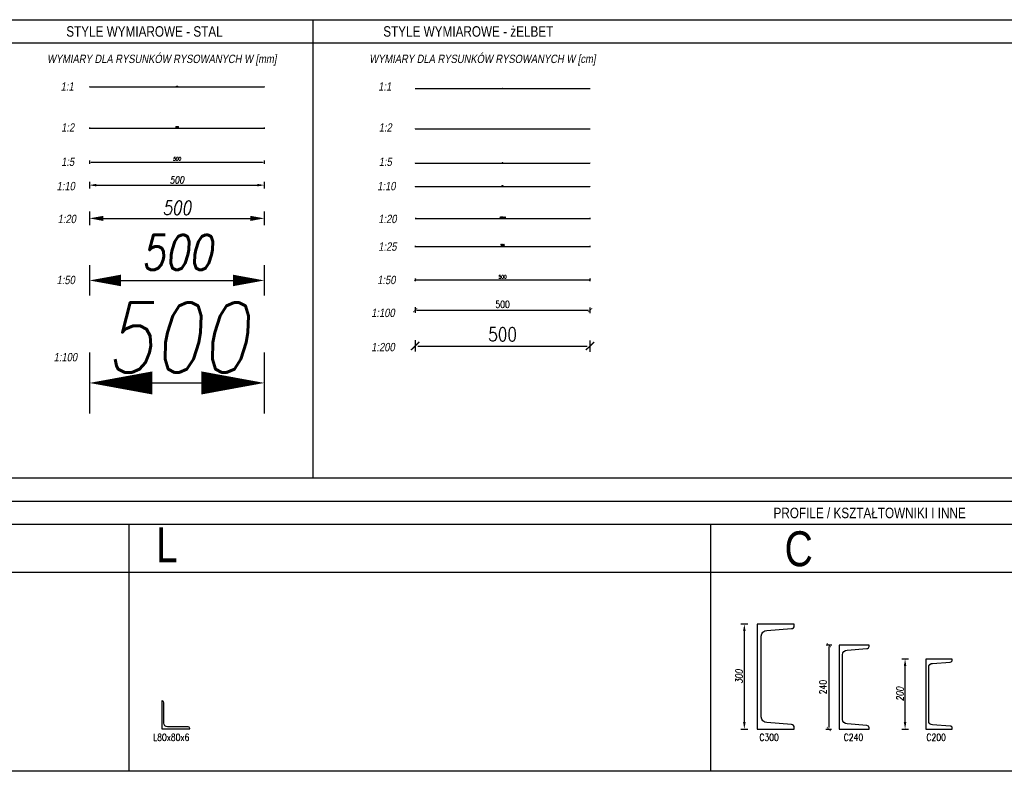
# Model space of a CAD drawing. Header units: millimetres. Extents: x -13852 to 21557, y -10038 to 8820.
# Tile 7 of 42: x -9943 to -7129, y 6670 to 8820. Entities that reach past the tile are written whole.
import ezdxf

# ---------------------------------------------------------------- set-up
doc = ezdxf.new("R2010")
doc.units = ezdxf.units.MM
for name, color, linetype in [('3', 4, 'Continuous'), ('5', 251, 'Continuous'), ('DIM', 243, 'Continuous')]:
    doc.layers.add(name, color=color, linetype=linetype)
doc.styles.add('ARIAL', font='arial.ttf')
doc.styles.add('MSD-001', font='romans.shx', dxfattribs={"width": 0.79, "oblique": 10, "height": 2})
doc.styles.add('MSD-002', font='romans.shx', dxfattribs={"width": 0.79, "oblique": 10, "height": 4})
doc.styles.add('MSD-005', font='romans.shx', dxfattribs={"width": 0.79, "oblique": 10, "height": 10})
doc.styles.add('MSD-010', font='romans.shx', dxfattribs={"width": 0.79, "oblique": 10, "height": 20})
doc.styles.add('MSD-020', font='romans.shx', dxfattribs={"width": 0.79, "oblique": 10, "height": 40})
doc.styles.add('MSD-050', font='romans.shx', dxfattribs={"width": 0.79, "oblique": 10, "height": 100})
doc.styles.add('MSD-100', font='romans.shx', dxfattribs={"width": 0.79, "oblique": 10, "height": 200})
doc.styles.add('MSE-001', font='romans.shx', dxfattribs={"width": 0.8, "height": 0.2})
doc.styles.add('MSE-002', font='romans.shx', dxfattribs={"width": 0.8, "height": 0.4})
doc.styles.add('MSE-005', font='romans.shx', dxfattribs={"width": 0.8, "height": 1})
doc.styles.add('MSE-010', font='romans.shx', dxfattribs={"width": 0.8, "height": 2})
doc.styles.add('MSE-020', font='romans.shx', dxfattribs={"width": 0.8, "height": 4})
doc.styles.add('MSE-025', font='romans.shx', dxfattribs={"width": 0.8, "height": 5})
doc.styles.add('MSE-050', font='romans.shx', dxfattribs={"width": 0.8, "height": 10})
doc.styles.add('MSE-100', font='romans.shx', dxfattribs={"width": 0.8, "height": 20})
doc.styles.add('MSE-200', font='romans.shx', dxfattribs={"width": 0.8, "height": 40})
doc.styles.get("Standard").update_dxf_attribs({"font": 'arial.ttf'})
doc.dimstyles.new('MSD-001', dxfattribs={"dimscale": 5, "dimtxt": 2, "dimasz": 0.2, "dimexe": 0.2, "dimexo": 0.2, "dimgap": 0.08, "dimtad": 1, "dimrnd": 1, "dimdsep": 46, "dimtxsty": 'MSD-001', "dimblk": 'strzalka', "dimcen": 0.2, "dimse1": 1, "dimse2": 1, "dimclrd": 243, "dimclre": 242, "dimclrt": 52, "dimadec": 0, "dimazin": 0, "dimtfac": 0.3333, "dimtix": 1, "dimtmove": 2, "dimatfit": 3, "dimldrblk": 'NONE', "dimfxl": 0, "dimtvp": 0.8333, "dimtolj": 1, "dimtzin": 12, "dimarcsym": 0})
doc.dimstyles.new('MSD-002', dxfattribs={"dimscale": 5, "dimtxt": 4, "dimasz": 0.4, "dimexe": 0.4, "dimexo": 0.4, "dimgap": 0.16, "dimtad": 1, "dimrnd": 1, "dimdsep": 46, "dimtxsty": 'MSD-002', "dimblk": 'strzalka', "dimcen": 0.4, "dimse1": 1, "dimse2": 1, "dimclrd": 243, "dimclre": 242, "dimclrt": 52, "dimadec": 0, "dimazin": 0, "dimtfac": 0.3333, "dimtix": 1, "dimtmove": 2, "dimatfit": 3, "dimldrblk": 'NONE', "dimfxl": 0, "dimtvp": 0.8333, "dimtolj": 1, "dimtzin": 12, "dimarcsym": 0})
doc.dimstyles.new('MSD-005', dxfattribs={"dimscale": 5, "dimtxt": 10, "dimasz": 1, "dimexe": 1, "dimexo": 1, "dimgap": 1, "dimtad": 1, "dimrnd": 1, "dimdsep": 46, "dimtxsty": 'MSD-005', "dimblk": 'strzalka', "dimcen": 5, "dimse1": 1, "dimse2": 1, "dimclrd": 243, "dimclre": 242, "dimclrt": 52, "dimadec": 0, "dimazin": 0, "dimtfac": 0.3333, "dimtix": 1, "dimtmove": 2, "dimatfit": 3, "dimldrblk": 'NONE', "dimfxl": 0, "dimtvp": 0.8333, "dimtolj": 1, "dimtzin": 12, "dimarcsym": 0})
doc.dimstyles.new('MSD-010', dxfattribs={"dimscale": 5, "dimtxt": 20, "dimasz": 2, "dimexe": 1.25, "dimexo": 4, "dimgap": 1, "dimtad": 1, "dimdec": 1, "dimrnd": 1, "dimdsep": 46, "dimtxsty": 'MSD-010', "dimblk": 'strzalka', "dimcen": 10, "dimse1": 1, "dimse2": 1, "dimclrd": 243, "dimclre": 242, "dimclrt": 52, "dimadec": 0, "dimazin": 0, "dimtfac": 0.3333, "dimtdec": 1, "dimtix": 1, "dimtmove": 2, "dimatfit": 3, "dimldrblk": 'NONE', "dimfxl": 0, "dimtvp": 0.8333, "dimtolj": 1, "dimtzin": 12, "dimarcsym": 0})
doc.dimstyles.new('MSD-020', dxfattribs={"dimscale": 5, "dimtxt": 40, "dimasz": 4, "dimexe": 2.5, "dimexo": 8, "dimgap": 2, "dimtad": 1, "dimdec": 1, "dimrnd": 1, "dimdsep": 46, "dimtxsty": 'MSD-020', "dimblk": 'strzalka', "dimcen": 20, "dimse1": 1, "dimse2": 1, "dimclrd": 243, "dimclre": 242, "dimclrt": 52, "dimadec": 0, "dimazin": 0, "dimtfac": 0.3333, "dimtdec": 1, "dimtix": 1, "dimtmove": 2, "dimatfit": 3, "dimldrblk": 'NONE', "dimfxl": 0, "dimtvp": 0.8333, "dimtolj": 1, "dimtzin": 12, "dimarcsym": 0})
doc.dimstyles.new('MSD-050', dxfattribs={"dimscale": 5, "dimtxt": 100, "dimasz": 9, "dimexe": 7.5, "dimexo": 24, "dimgap": 6, "dimtad": 1, "dimdec": 1, "dimrnd": 1, "dimdsep": 46, "dimtxsty": 'MSD-050', "dimblk": 'strzalka', "dimcen": 40, "dimse1": 1, "dimse2": 1, "dimclrd": 243, "dimclre": 242, "dimclrt": 52, "dimadec": 0, "dimazin": 0, "dimtfac": 0.3333, "dimtdec": 1, "dimtmove": 0, "dimatfit": 1, "dimldrblk": 'NONE', "dimfxl": 0, "dimtvp": 0.8333, "dimtolj": 1, "dimtzin": 12, "dimarcsym": 0})
doc.dimstyles.new('MSD-100', dxfattribs={"dimscale": 5, "dimtxt": 200, "dimasz": 18, "dimexe": 7.5, "dimexo": 24, "dimgap": 6, "dimtad": 1, "dimdec": 1, "dimrnd": 1, "dimdsep": 46, "dimtxsty": 'MSD-100', "dimblk": 'strzalka', "dimcen": 40, "dimse1": 1, "dimse2": 1, "dimclrd": 243, "dimclre": 242, "dimclrt": 52, "dimadec": 0, "dimazin": 0, "dimtfac": 0.3333, "dimtdec": 1, "dimtix": 1, "dimtmove": 2, "dimatfit": 3, "dimldrblk": 'NONE', "dimfxl": 0, "dimtvp": 0.8333, "dimtolj": 1, "dimtzin": 12, "dimarcsym": 0})
doc.dimstyles.new('MSE-001', dxfattribs={"dimtxt": 0.2, "dimasz": 0.05, "dimexe": 0.15, "dimexo": 1.5, "dimgap": 0.2, "dimtad": 0, "dimdsep": 46, "dimtxsty": 'MSE-001', "dimblk": 'T1', "dimcen": -0.02, "dimse1": 1, "dimse2": 1, "dimclrd": 243, "dimclre": 242, "dimclrt": 52, "dimadec": 1, "dimazin": 2, "dimtfac": 0.3333, "dimtix": 1, "dimtmove": 2, "dimatfit": 3, "dimldrblk": 'strzalka', "dimfxl": 0, "dimtvp": 0.8333, "dimtolj": 1, "dimarcsym": 0})
doc.dimstyles.new('MSE-002', dxfattribs={"dimtxt": 0.4, "dimasz": 0.1, "dimexe": 0.15, "dimexo": 1.5, "dimgap": 0.4, "dimtad": 0, "dimdsep": 46, "dimtxsty": 'MSE-002', "dimblk": 'T1', "dimcen": -0.045, "dimse1": 1, "dimse2": 1, "dimclrd": 243, "dimclre": 242, "dimclrt": 52, "dimadec": 1, "dimazin": 2, "dimtfac": 0.3333, "dimtix": 1, "dimtmove": 2, "dimatfit": 3, "dimldrblk": 'strzalka', "dimfxl": 0, "dimtvp": 0.8333, "dimtolj": 1, "dimarcsym": 0})
doc.dimstyles.new('MSE-005', dxfattribs={"dimtxt": 1, "dimasz": 0.2, "dimexe": 0.15, "dimexo": 1.5, "dimgap": 0.7, "dimtad": 0, "dimdsep": 46, "dimtxsty": 'MSE-005', "dimblk": 'T1', "dimcen": -0.045, "dimse1": 1, "dimse2": 1, "dimclrd": 243, "dimclre": 242, "dimclrt": 52, "dimadec": 1, "dimazin": 2, "dimtfac": 0.3333, "dimtix": 1, "dimtmove": 2, "dimatfit": 3, "dimldrblk": 'strzalka', "dimfxl": 0, "dimtvp": 0.8333, "dimtolj": 1, "dimarcsym": 0})
doc.dimstyles.new('MSE-010', dxfattribs={"dimtxt": 2, "dimasz": 0.4, "dimexe": 0.3, "dimexo": 3, "dimgap": 0.7, "dimtad": 0, "dimdec": 0, "dimdsep": 46, "dimtxsty": 'MSE-010', "dimblk": 'strzalka', "dimcen": -0.09, "dimse1": 1, "dimse2": 1, "dimclrd": 243, "dimclre": 242, "dimclrt": 52, "dimadec": 0, "dimazin": 0, "dimtfac": 0.3333, "dimtdec": 0, "dimtix": 1, "dimtmove": 2, "dimatfit": 3, "dimldrblk": 'strzalka', "dimfxl": 0, "dimtvp": 0.8333, "dimtolj": 1, "dimarcsym": 0})
doc.dimstyles.new('MSE-020', dxfattribs={"dimtxt": 4, "dimasz": 0.8, "dimexe": 0.6, "dimexo": 6, "dimgap": 0.7, "dimtad": 0, "dimdsep": 46, "dimtxsty": 'MSE-020', "dimblk": 'T1', "dimcen": -0.18, "dimse1": 1, "dimse2": 1, "dimclrd": 243, "dimclre": 242, "dimclrt": 52, "dimadec": 1, "dimazin": 2, "dimtfac": 0.3333, "dimtix": 1, "dimtmove": 2, "dimatfit": 3, "dimldrblk": 'strzalka', "dimfxl": 0, "dimtvp": 0.8333, "dimtolj": 1, "dimarcsym": 0})
doc.dimstyles.new('MSE-025', dxfattribs={"dimtxt": 5, "dimasz": 1, "dimexe": 0.75, "dimexo": 7.5, "dimgap": 0.7, "dimtad": 0, "dimdec": 0, "dimdsep": 46, "dimtxsty": 'MSE-025', "dimblk": 'T1', "dimcen": -0.225, "dimse1": 1, "dimse2": 1, "dimclrd": 243, "dimclre": 242, "dimclrt": 52, "dimadec": 0, "dimazin": 2, "dimtfac": 0.3333, "dimtdec": 0, "dimtix": 1, "dimtmove": 2, "dimatfit": 3, "dimldrblk": 'strzalka', "dimfxl": 0, "dimtvp": 0.8333, "dimtolj": 1, "dimarcsym": 0})
doc.dimstyles.new('MSE-050', dxfattribs={"dimtxt": 10, "dimasz": 2, "dimexe": 1.5, "dimexo": 15, "dimgap": 0.7, "dimtad": 0, "dimdec": 1, "dimrnd": 0.5, "dimdsep": 46, "dimtxsty": 'MSE-050', "dimblk": 'T1', "dimcen": -0.45, "dimse1": 1, "dimse2": 1, "dimclrd": 243, "dimclre": 243, "dimclrt": 52, "dimadec": 1, "dimazin": 2, "dimtfac": 0.3333, "dimtdec": 1, "dimtix": 1, "dimtmove": 2, "dimatfit": 3, "dimldrblk": 'strzalka', "dimfxl": 0, "dimtvp": 0.8333, "dimtolj": 1, "dimarcsym": 0})
doc.dimstyles.new('MSE-100', dxfattribs={"dimtxt": 20, "dimasz": 4, "dimexe": 3, "dimexo": 30, "dimgap": 0.7, "dimtad": 0, "dimdec": 1, "dimrnd": 0.5, "dimdsep": 46, "dimtxsty": 'MSE-100', "dimblk": 'T1', "dimcen": -0.9, "dimse1": 1, "dimse2": 1, "dimclrd": 243, "dimclre": 242, "dimclrt": 52, "dimadec": 1, "dimazin": 2, "dimtfac": 0.3333, "dimtdec": 1, "dimtix": 1, "dimtmove": 2, "dimatfit": 3, "dimldrblk": 'strzalka', "dimfxl": 0, "dimtvp": 0.8333, "dimtolj": 1, "dimarcsym": 0})
doc.dimstyles.new('MSE-200', dxfattribs={"dimtxt": 40, "dimasz": 8, "dimexe": 3, "dimexo": 30, "dimgap": 0.7, "dimtad": 0, "dimdsep": 46, "dimtxsty": 'MSE-200', "dimblk": 'T1', "dimcen": -0.9, "dimse1": 1, "dimse2": 1, "dimclrd": 243, "dimclre": 242, "dimclrt": 52, "dimadec": 1, "dimazin": 2, "dimtfac": 0.3333, "dimtix": 1, "dimtmove": 2, "dimatfit": 3, "dimldrblk": 'strzalka', "dimfxl": 0, "dimtvp": 0.8333, "dimtolj": 1, "dimarcsym": 0})

# ---------------------------------------------------------------- blocks, each defined once
blk = doc.blocks.new('T1')
at = {"color": 243}
blk.add_line((0, -2.04), (0, 1.96), dxfattribs=at)
at = {"color": 243, "const_width": 0.5}
blk.add_lwpolyline([(-1.5, -1.44), (1.5, 1.44)], dxfattribs=at)
blk = doc.blocks.new('*D51')
at = {"layer": 'Defpoints', "color": 0, "transparency": 16777216}
for p in [(-8313.2, 8409.5), (-8813.2, 8372.4), (-8313.2, 8372.4)]:
    blk.add_point(p, dxfattribs=at)
at = {"layer": 'DIM', "color": 243, "lineweight": -2, "transparency": 16777216}
blk.add_line((-8813, 8409.5), (-8313.4, 8409.5), dxfattribs=at)
at = {"layer": 'DIM', "color": 243, "lineweight": -2, "transparency": 16777216, "xscale": 0.2, "yscale": 0.2, "zscale": 0.2, "rotation": 180}
blk.add_blockref('T1', (-8813.2, 8409.5), dxfattribs=at)
at = {"layer": 'DIM', "color": 243, "lineweight": -2, "transparency": 16777216, "xscale": 0.2, "yscale": 0.2, "zscale": 0.2}
blk.add_blockref('T1', (-8313.2, 8409.5), dxfattribs=at)
at = {"layer": 'DIM', "color": 52, "transparency": 16777216, "insert": (-8563.2, 8410.4), "char_height": 1, "attachment_point": 5, "style": 'MSE-005'}
blk.add_mtext('\\A1;500', dxfattribs=at)
blk = doc.blocks.new('strzalka')
at = {"color": 243}
blk.add_line((0, -0.966), (0, 0.966), dxfattribs=at)
blk.add_lwpolyline([(-2, 0, 0.733, 0, 0), (0, 0, 0, 0, 0)], format="xyseb", dxfattribs=at)
blk = doc.blocks.new('*D52')
at = {"layer": 'Defpoints', "color": 0, "transparency": 16777216}
for p in [(-8313.2, 8342.4), (-8813.2, 8329.1), (-8313.2, 8329.1)]:
    blk.add_point(p, dxfattribs=at)
at = {"layer": 'DIM', "color": 243, "lineweight": -2, "transparency": 16777216}
blk.add_line((-8812.8, 8342.4), (-8313.6, 8342.4), dxfattribs=at)
at = {"layer": 'DIM', "color": 243, "lineweight": -2, "transparency": 16777216, "xscale": 0.4, "yscale": 0.4, "zscale": 0.4, "rotation": 180}
blk.add_blockref('strzalka', (-8813.2, 8342.4), dxfattribs=at)
at = {"layer": 'DIM', "color": 243, "lineweight": -2, "transparency": 16777216, "xscale": 0.4, "yscale": 0.4, "zscale": 0.4}
blk.add_blockref('strzalka', (-8313.2, 8342.4), dxfattribs=at)
at = {"layer": 'DIM', "color": 52, "transparency": 16777216, "insert": (-8563.2, 8344.1), "char_height": 2, "attachment_point": 5, "style": 'MSE-010'}
blk.add_mtext('\\A1;500', dxfattribs=at)
blk = doc.blocks.new('*D53')
at = {"layer": 'Defpoints', "color": 0, "transparency": 16777216}
for p in [(-8313.2, 8250.9), (-8812.6, 8236), (-8313.2, 8236)]:
    blk.add_point(p, dxfattribs=at)
at = {"layer": 'DIM', "color": 243, "lineweight": -2, "transparency": 16777216}
blk.add_line((-8811.8, 8250.9), (-8314, 8250.9), dxfattribs=at)
at = {"layer": 'DIM', "color": 243, "lineweight": -2, "transparency": 16777216, "xscale": 0.8, "yscale": 0.8, "zscale": 0.8, "rotation": 180}
blk.add_blockref('T1', (-8812.6, 8250.9), dxfattribs=at)
at = {"layer": 'DIM', "color": 243, "lineweight": -2, "transparency": 16777216, "xscale": 0.8, "yscale": 0.8, "zscale": 0.8}
blk.add_blockref('T1', (-8313.2, 8250.9), dxfattribs=at)
at = {"layer": 'DIM', "color": 52, "transparency": 16777216, "insert": (-8562.9, 8254.2), "char_height": 4, "attachment_point": 5, "style": 'MSE-020'}
blk.add_mtext('\\A1;499.46', dxfattribs=at)
blk = doc.blocks.new('*D54')
at = {"layer": 'Defpoints', "color": 0, "transparency": 16777216}
for p in [(-8313.2, 8170.6), (-8813.2, 8155.8), (-8313.2, 8155.8)]:
    blk.add_point(p, dxfattribs=at)
at = {"layer": 'DIM', "color": 243, "lineweight": -2, "transparency": 16777216}
blk.add_line((-8812.2, 8170.6), (-8314.2, 8170.6), dxfattribs=at)
at = {"layer": 'DIM', "color": 243, "lineweight": -2, "transparency": 16777216, "rotation": 180}
blk.add_blockref('T1', (-8813.2, 8170.6), dxfattribs=at)
at = {"layer": 'DIM', "color": 243, "lineweight": -2, "transparency": 16777216}
blk.add_blockref('T1', (-8313.2, 8170.6), dxfattribs=at)
at = {"layer": 'DIM', "color": 52, "transparency": 16777216, "insert": (-8563.2, 8174.8), "char_height": 5, "attachment_point": 5, "style": 'MSE-025'}
blk.add_mtext('\\A1;500', dxfattribs=at)
blk = doc.blocks.new('*D55')
at = {"layer": 'Defpoints', "color": 0, "transparency": 16777216}
for p in [(-8813.2, 8065.3), (-8313.2, 8075.7), (-8313.2, 8065.3)]:
    blk.add_point(p, dxfattribs=at)
at = {"layer": 'DIM', "color": 243, "lineweight": -2, "transparency": 16777216}
blk.add_line((-8811.2, 8075.7), (-8315.2, 8075.7), dxfattribs=at)
at = {"layer": 'DIM', "color": 243, "lineweight": -2, "transparency": 16777216, "xscale": 2, "yscale": 2, "zscale": 2, "rotation": 180}
blk.add_blockref('T1', (-8813.2, 8075.7), dxfattribs=at)
at = {"layer": 'DIM', "color": 243, "lineweight": -2, "transparency": 16777216, "xscale": 2, "yscale": 2, "zscale": 2}
blk.add_blockref('T1', (-8313.2, 8075.7), dxfattribs=at)
at = {"layer": 'DIM', "color": 52, "transparency": 16777216, "insert": (-8563.2, 8084), "char_height": 10, "attachment_point": 5, "style": 'MSE-050'}
blk.add_mtext('\\A1;500', dxfattribs=at)
blk = doc.blocks.new('*D56')
at = {"layer": 'Defpoints', "color": 0, "transparency": 16777216}
for p in [(-8313.2, 7988.8), (-8813.2, 7940.7), (-8313.2, 7940.7)]:
    blk.add_point(p, dxfattribs=at)
at = {"layer": 'DIM', "color": 243, "lineweight": -2, "transparency": 16777216}
blk.add_line((-8809.2, 7988.8), (-8317.2, 7988.8), dxfattribs=at)
at = {"layer": 'DIM', "color": 243, "lineweight": -2, "transparency": 16777216, "xscale": 4, "yscale": 4, "zscale": 4, "rotation": 180}
blk.add_blockref('T1', (-8813.2, 7988.8), dxfattribs=at)
at = {"layer": 'DIM', "color": 243, "lineweight": -2, "transparency": 16777216, "xscale": 4, "yscale": 4, "zscale": 4}
blk.add_blockref('T1', (-8313.2, 7988.8), dxfattribs=at)
at = {"layer": 'DIM', "color": 52, "transparency": 16777216, "insert": (-8563.2, 8005.5), "char_height": 20, "attachment_point": 5, "style": 'MSE-100'}
blk.add_mtext('\\A1;500', dxfattribs=at)
blk = doc.blocks.new('*D63')
at = {"color": 243, "lineweight": -2, "transparency": 16777216}
blk.add_line((-7630.8, 7026.9), (-7630.8, 6794.9), dxfattribs=at)
at = {"layer": 'Defpoints', "color": 0, "transparency": 16777216}
for p in [(-7600.9, 7030.9), (-7630.8, 6790.9), (-7600.9, 6790.9)]:
    blk.add_point(p, dxfattribs=at)
at = {"color": 243, "lineweight": -2, "transparency": 16777216, "xscale": 4, "yscale": 4, "zscale": 4}
for p, rotation in [((-7630.8, 7030.9), 90), ((-7630.8, 6790.9), 270)]:
    blk.add_blockref('T1', p, dxfattribs=dict(at, rotation=rotation))
at = {"color": 52, "transparency": 16777216, "insert": (-7647.4, 6910.9), "char_height": 20, "attachment_point": 5, "rotation": 90, "style": 'MSE-100'}
blk.add_mtext('\\A1;240', dxfattribs=at)
blk = doc.blocks.new('*D64')
at = {"layer": '3', "color": 243, "lineweight": -2, "transparency": 16777216}
blk.add_line((-7412.8, 6800.9), (-7412.8, 6980.9), dxfattribs=at)
at = {"layer": 'Defpoints', "color": 0, "transparency": 16777216}
for p in [(-7412.8, 6990.9), (-7353.3, 6990.9), (-7353.3, 6790.9)]:
    blk.add_point(p, dxfattribs=at)
at = {"layer": '3', "color": 243, "lineweight": -2, "transparency": 16777216, "xscale": 10, "yscale": 10, "zscale": 10}
for p, rotation in [((-7412.8, 6990.9), 90), ((-7412.8, 6790.9), 270)]:
    blk.add_blockref('strzalka', p, dxfattribs=dict(at, rotation=rotation))
at = {"layer": '3', "color": 52, "transparency": 16777216, "insert": (-7427.8, 6890.9), "char_height": 20, "attachment_point": 5, "rotation": 90, "style": 'MSD-010'}
blk.add_mtext('\\A1;200', dxfattribs=at)
blk = doc.blocks.new('_NONE')
at = {"color": 0, "linetype": 'ByBlock'}
blk.add_circle((0, 0), 0.25, dxfattribs=at)
blk = doc.blocks.new('*D65')
at = {"layer": '3', "color": 243, "lineweight": -2, "transparency": 16777216}
blk.add_line((-7872.2, 6800.9), (-7872.2, 7080.9), dxfattribs=at)
at = {"layer": 'Defpoints', "color": 0, "transparency": 16777216}
for p in [(-7872.2, 7090.9), (-7835.8, 7090.9), (-7835.8, 6790.9)]:
    blk.add_point(p, dxfattribs=at)
at = {"layer": '3', "color": 243, "lineweight": -2, "transparency": 16777216, "xscale": 10, "yscale": 10, "zscale": 10}
for p, rotation in [((-7872.2, 7090.9), 90), ((-7872.2, 6790.9), 270)]:
    blk.add_blockref('strzalka', p, dxfattribs=dict(at, rotation=rotation))
at = {"layer": '3', "color": 52, "transparency": 16777216, "insert": (-7887.2, 6940.9), "char_height": 20, "attachment_point": 5, "rotation": 90, "style": 'MSD-010'}
blk.add_mtext('\\A1;300', dxfattribs=at)
blk = doc.blocks.new('*D44')
at = {"layer": 'Defpoints', "color": 0, "transparency": 16777216}
for p in [(-9244.1, 8627.1), (-9744.1, 8589.9), (-9244.1, 8589.9)]:
    blk.add_point(p, dxfattribs=at)
at = {"layer": 'DIM', "color": 243, "lineweight": -2, "transparency": 16777216}
blk.add_line((-9743.1, 8627.1), (-9245.1, 8627.1), dxfattribs=at)
at = {"layer": 'DIM', "color": 243, "lineweight": -2, "transparency": 16777216, "rotation": 180}
blk.add_blockref('strzalka', (-9744.1, 8627.1), dxfattribs=at)
at = {"layer": 'DIM', "color": 243, "lineweight": -2, "transparency": 16777216}
blk.add_blockref('strzalka', (-9244.1, 8627.1), dxfattribs=at)
at = {"layer": 'DIM', "color": 52, "transparency": 16777216, "insert": (-9494.1, 8628.5), "char_height": 2, "attachment_point": 5, "style": 'MSD-001'}
blk.add_mtext('\\A1;500', dxfattribs=at)
blk = doc.blocks.new('*D45')
at = {"layer": 'Defpoints', "color": 0, "transparency": 16777216}
for p in [(-9244.1, 8509.7), (-9744.1, 8496.4), (-9244.1, 8496.4)]:
    blk.add_point(p, dxfattribs=at)
at = {"layer": 'DIM', "color": 243, "lineweight": -2, "transparency": 16777216}
blk.add_line((-9742.1, 8509.7), (-9246.1, 8509.7), dxfattribs=at)
at = {"layer": 'DIM', "color": 243, "lineweight": -2, "transparency": 16777216, "xscale": 2, "yscale": 2, "zscale": 2, "rotation": 180}
blk.add_blockref('strzalka', (-9744.1, 8509.7), dxfattribs=at)
at = {"layer": 'DIM', "color": 243, "lineweight": -2, "transparency": 16777216, "xscale": 2, "yscale": 2, "zscale": 2}
blk.add_blockref('strzalka', (-9244.1, 8509.7), dxfattribs=at)
at = {"layer": 'DIM', "color": 52, "transparency": 16777216, "insert": (-9494.1, 8512.5), "char_height": 4, "attachment_point": 5, "style": 'MSD-002'}
blk.add_mtext('\\A1;500', dxfattribs=at)
blk = doc.blocks.new('*D46')
at = {"layer": 'Defpoints', "color": 0, "transparency": 16777216}
for p in [(-9744.1, 8396.8), (-9244.1, 8411.7), (-9244.1, 8396.8)]:
    blk.add_point(p, dxfattribs=at)
at = {"layer": 'DIM', "color": 243, "lineweight": -2, "transparency": 16777216}
blk.add_line((-9739.1, 8411.7), (-9249.1, 8411.7), dxfattribs=at)
at = {"layer": 'DIM', "color": 243, "lineweight": -2, "transparency": 16777216, "xscale": 5, "yscale": 5, "zscale": 5, "rotation": 180}
blk.add_blockref('strzalka', (-9744.1, 8411.7), dxfattribs=at)
at = {"layer": 'DIM', "color": 243, "lineweight": -2, "transparency": 16777216, "xscale": 5, "yscale": 5, "zscale": 5}
blk.add_blockref('strzalka', (-9244.1, 8411.7), dxfattribs=at)
at = {"layer": 'DIM', "color": 52, "transparency": 16777216, "insert": (-9494.1, 8421.7), "char_height": 10, "attachment_point": 5, "style": 'MSD-005'}
blk.add_mtext('\\A1;500', dxfattribs=at)
blk = doc.blocks.new('*D47')
at = {"layer": 'Defpoints', "color": 0, "transparency": 16777216}
for p in [(-9244.1, 8346.4), (-9744.1, 8306.2), (-9244.1, 8306.2)]:
    blk.add_point(p, dxfattribs=at)
at = {"layer": 'DIM', "color": 243, "lineweight": -2, "transparency": 16777216}
blk.add_line((-9734.1, 8346.4), (-9254.1, 8346.4), dxfattribs=at)
at = {"layer": 'DIM', "color": 243, "lineweight": -2, "transparency": 16777216, "xscale": 10, "yscale": 10, "zscale": 10, "rotation": 180}
blk.add_blockref('strzalka', (-9744.1, 8346.4), dxfattribs=at)
at = {"layer": 'DIM', "color": 243, "lineweight": -2, "transparency": 16777216, "xscale": 10, "yscale": 10, "zscale": 10}
blk.add_blockref('strzalka', (-9244.1, 8346.4), dxfattribs=at)
at = {"layer": 'DIM', "color": 52, "transparency": 16777216, "insert": (-9494.1, 8361.4), "char_height": 20, "attachment_point": 5, "style": 'MSD-010'}
blk.add_mtext('\\A1;500', dxfattribs=at)
blk = doc.blocks.new('*D48')
at = {"layer": 'Defpoints', "color": 0, "transparency": 16777216}
for p in [(-9244.1, 8251.3), (-9744.1, 8185.9), (-9244.1, 8185.9)]:
    blk.add_point(p, dxfattribs=at)
at = {"layer": 'DIM', "color": 243, "lineweight": -2, "transparency": 16777216}
blk.add_line((-9724.1, 8251.3), (-9264.1, 8251.3), dxfattribs=at)
at = {"layer": 'DIM', "color": 243, "lineweight": -2, "transparency": 16777216, "xscale": 20, "yscale": 20, "zscale": 20, "rotation": 180}
blk.add_blockref('strzalka', (-9744.1, 8251.3), dxfattribs=at)
at = {"layer": 'DIM', "color": 243, "lineweight": -2, "transparency": 16777216, "xscale": 20, "yscale": 20, "zscale": 20}
blk.add_blockref('strzalka', (-9244.1, 8251.3), dxfattribs=at)
at = {"layer": 'DIM', "color": 52, "transparency": 16777216, "insert": (-9494.1, 8281.3), "char_height": 40, "attachment_point": 5, "style": 'MSD-020'}
blk.add_mtext('\\A1;500', dxfattribs=at)
blk = doc.blocks.new('*D49')
at = {"layer": 'Defpoints', "color": 0, "transparency": 16777216}
for p in [(-9244.1, 8073.8), (-9744.1, 8025.7), (-9244.1, 8025.7)]:
    blk.add_point(p, dxfattribs=at)
at = {"layer": 'DIM', "color": 243, "lineweight": -2, "transparency": 16777216}
blk.add_line((-9699.1, 8073.8), (-9289.1, 8073.8), dxfattribs=at)
at = {"layer": 'DIM', "color": 243, "lineweight": -2, "transparency": 16777216, "xscale": 45, "yscale": 45, "zscale": 45, "rotation": 180}
blk.add_blockref('strzalka', (-9744.1, 8073.8), dxfattribs=at)
at = {"layer": 'DIM', "color": 243, "lineweight": -2, "transparency": 16777216, "xscale": 45, "yscale": 45, "zscale": 45}
blk.add_blockref('strzalka', (-9244.1, 8073.8), dxfattribs=at)
at = {"layer": 'DIM', "color": 52, "transparency": 16777216, "insert": (-9494.1, 8153.8), "char_height": 100, "attachment_point": 5, "style": 'MSD-050'}
blk.add_mtext('\\A1;500', dxfattribs=at)
blk = doc.blocks.new('*D50')
at = {"layer": 'Defpoints', "color": 0, "transparency": 16777216}
for p in [(-9244.1, 7780.7), (-9744.1, 7732.6), (-9244.1, 7732.6)]:
    blk.add_point(p, dxfattribs=at)
at = {"layer": 'DIM', "color": 243, "lineweight": -2, "transparency": 16777216}
blk.add_line((-9654.1, 7780.7), (-9334.1, 7780.7), dxfattribs=at)
at = {"layer": 'DIM', "color": 243, "lineweight": -2, "transparency": 16777216, "xscale": 90, "yscale": 90, "zscale": 90, "rotation": 180}
blk.add_blockref('strzalka', (-9744.1, 7780.7), dxfattribs=at)
at = {"layer": 'DIM', "color": 243, "lineweight": -2, "transparency": 16777216, "xscale": 90, "yscale": 90, "zscale": 90}
blk.add_blockref('strzalka', (-9244.1, 7780.7), dxfattribs=at)
at = {"layer": 'DIM', "color": 52, "transparency": 16777216, "insert": (-9494.1, 7910.7), "char_height": 200, "attachment_point": 5, "style": 'MSD-100'}
blk.add_mtext('\\A1;500', dxfattribs=at)
blk = doc.blocks.new('*D42')
at = {"layer": 'Defpoints', "color": 0, "transparency": 16777216}
for p in [(-8313.2, 8507.7), (-8813.2, 8470.6), (-8313.2, 8470.6)]:
    blk.add_point(p, dxfattribs=at)
at = {"layer": 'DIM', "color": 243, "lineweight": -2, "transparency": 16777216}
blk.add_line((-8813.1, 8507.7), (-8313.3, 8507.7), dxfattribs=at)
at = {"layer": 'DIM', "color": 243, "lineweight": -2, "transparency": 16777216, "xscale": 0.1, "yscale": 0.1, "zscale": 0.1, "rotation": 180}
blk.add_blockref('T1', (-8813.2, 8507.7), dxfattribs=at)
at = {"layer": 'DIM', "color": 243, "lineweight": -2, "transparency": 16777216, "xscale": 0.1, "yscale": 0.1, "zscale": 0.1}
blk.add_blockref('T1', (-8313.2, 8507.7), dxfattribs=at)
at = {"layer": 'DIM', "color": 52, "transparency": 16777216, "insert": (-8563.2, 8508), "char_height": 0.4, "attachment_point": 5, "style": 'MSE-002'}
blk.add_mtext('\\A1;500', dxfattribs=at)
blk = doc.blocks.new('*D43')
at = {"layer": 'Defpoints', "color": 0, "transparency": 16777216}
for p in [(-8313.2, 8623), (-8813.2, 8585.9), (-8313.2, 8585.9)]:
    blk.add_point(p, dxfattribs=at)
at = {"layer": 'DIM', "color": 243, "lineweight": -2, "transparency": 16777216}
blk.add_line((-8813.1, 8623), (-8313.2, 8623), dxfattribs=at)
at = {"layer": 'DIM', "color": 243, "lineweight": -2, "transparency": 16777216, "xscale": 0.05, "yscale": 0.05, "zscale": 0.05, "rotation": 180}
blk.add_blockref('T1', (-8813.2, 8623), dxfattribs=at)
at = {"layer": 'DIM', "color": 243, "lineweight": -2, "transparency": 16777216, "xscale": 0.05, "yscale": 0.05, "zscale": 0.05}
blk.add_blockref('T1', (-8313.2, 8623), dxfattribs=at)
at = {"layer": 'DIM', "color": 52, "transparency": 16777216, "insert": (-8563.2, 8623.2), "char_height": 0.2, "attachment_point": 5, "style": 'MSE-001'}
blk.add_mtext('\\A1;500', dxfattribs=at)
blk = doc.blocks.new('*D57')
at = {"layer": 'Defpoints', "color": 0, "transparency": 16777216}
for p in [(-8313.2, 7940.7), (-8813.2, 7888.5), (-8313.2, 7886.3)]:
    blk.add_point(p, dxfattribs=at)
at = {"layer": 'DIM', "color": 243, "lineweight": -2, "transparency": 16777216}
blk.add_line((-8805.2, 7886.3), (-8321.2, 7886.3), dxfattribs=at)
at = {"layer": 'DIM', "color": 243, "lineweight": -2, "transparency": 16777216, "xscale": 8, "yscale": 8, "zscale": 8, "rotation": 180}
blk.add_blockref('T1', (-8813.2, 7886.3), dxfattribs=at)
at = {"layer": 'DIM', "color": 243, "lineweight": -2, "transparency": 16777216, "xscale": 8, "yscale": 8, "zscale": 8}
blk.add_blockref('T1', (-8313.2, 7886.3), dxfattribs=at)
at = {"layer": 'DIM', "color": 52, "transparency": 16777216, "insert": (-8563.2, 7919.7), "char_height": 40, "attachment_point": 5, "style": 'MSE-200'}
blk.add_mtext('\\A1;500', dxfattribs=at)

msp = doc.modelspace()

# ---------------------------------------------------------------- linework, layer by layer
for points in [[(-7835.809, 6790.9), (-7729.559, 6790.9), (-7729.559, 6795.425, 0.41421356), (-7737.684, 6803.55), (-7807.684, 6809.15, -0.41421356), (-7823.934, 6825.4), (-7823.934, 7056.4, -0.41421356), (-7807.684, 7072.65), (-7737.684, 7078.25, 0.41421356), (-7729.559, 7086.375), (-7729.559, 7090.9), (-7835.809, 7090.9)], [(-7600.938, 6790.9), (-7515.938, 6790.9), (-7515.938, 6794.52, 0.41421356), (-7522.438, 6801.02), (-7578.438, 6805.5, -0.41421356), (-7591.438, 6818.5), (-7591.438, 7003.3, -0.41421356), (-7578.438, 7016.3), (-7522.438, 7020.78, 0.41421356), (-7515.938, 7027.28), (-7515.938, 7030.9), (-7600.938, 7030.9)], [(-7353.267, 6790.9), (-7278.267, 6790.9), (-7278.267, 6793.916, 0.41421356), (-7283.683, 6799.333), (-7334.517, 6803.066, -0.41421356), (-7345.35, 6813.9), (-7345.35, 6967.9, -0.41421356), (-7334.517, 6978.733), (-7283.683, 6982.466, 0.41421356), (-7278.267, 6987.883), (-7278.267, 6990.9), (-7353.267, 6990.9)], [(-9537.195, 6791.289), (-9457.195, 6791.289), (-9457.195, 6792.289, 0.41421356), (-9462.195, 6797.289), (-9521.195, 6797.289, -0.41421356), (-9531.195, 6807.289), (-9531.195, 6866.289, 0.41421356), (-9536.195, 6871.289), (-9537.195, 6871.289)]]:
    msp.add_lwpolyline(points, format="xyb", close=True)
at = {"layer": 'DIM', "color": 243}
for p, q in [((-9104.675, 7508.803), (-9104.675, 8819.585)), ((-9630.834, 6669.974), (-9630.834, 7376.4)), ((-7968.473, 6669.974), (-7968.473, 7376.4))]:
    msp.add_line(p, q, dxfattribs=at)
at = {"layer": 'DIM'}
for p, q in [((-10970.902, 8753.384), (-1520.428, 8753.384)), ((-13851.621, 7376.4), (-1520.428, 7376.4)), ((-13851.621, 7239.571), (-1520.428, 7239.571))]:
    msp.add_line(p, q, dxfattribs=at)
at = {"layer": 'DIM', "color": 243}
for points in [[(-10010.663, 8819.585), (-5418.021, 8819.585), (-5418.021, 7508.803), (-10010.663, 7508.803)], [(-13851.621, 7442.601), (-1520.428, 7442.601), (-1520.428, 6669.974), (-13851.621, 6669.974)]]:
    msp.add_lwpolyline(points, close=True, dxfattribs=at)

# ---------------------------------------------------------------- texts
at = {"width": 0.8}
for s, height, style, p in [('STYLE WYMIAROWE - STAL', 30, 'ARIAL', (-9810.322, 8770.902)), ('STYLE WYMIAROWE - żELBET', 30, 'ARIAL', (-8904.334, 8770.902)), ('PROFILE / KSZTAŁTOWNIKI I INNE', 30, 'ARIAL', (-7788.846, 7393.918)), ('L80x80x6', 20, 'MSE-100', (-9562.221, 6757.202)), ('C300', 20, 'MSE-100', (-7829.217, 6757.202)), ('C240', 20, 'MSE-100', (-7588.148, 6757.202)), ('C200', 20, 'MSE-100', (-7351.746, 6757.202))]:
    msp.add_text(s, height=height, dxfattribs=dict(at, style=style)).set_placement(p)
at = {"oblique": 10, "width": 0.8}
for s, p in [('WYMIARY DLA RYSUNKÓW RYSOWANYCH W [mm] ', (-9865.305, 8695.523)), ('WYMIARY DLA RYSUNKÓW RYSOWANYCH W [cm] ', (-8944.293, 8695.523)), ('1:1', (-9826.277, 8616.494)), ('1:1', (-8918.612, 8616.494)), ('1:2', (-9824.792, 8499.144)), ('1:2', (-8917.127, 8499.144)), ('1:5', (-9824.792, 8401.135)), ('1:5', (-8917.127, 8401.135)), ('1:10', (-9837.819, 8331.671)), ('1:10', (-8921.32, 8331.671)), ('1:20', (-9834.849, 8237.72)), ('1:20', (-8918.35, 8237.72)), ('1:25', (-8918.35, 8158.689)), ('1:50', (-9837.819, 8063.187)), ('1:50', (-8921.32, 8063.187)), ('1:100', (-8938.61, 7969.095)), ('1:200', (-8938.61, 7871.159)), ('1:100', (-9846.275, 7842.46))]:
    msp.add_text(s, height=24, dxfattribs=at).set_placement(p)
at = {"layer": '5', "color": 3, "style": 'ARIAL', "width": 0.8}
for s, p in [('L', (-9553.893, 7267.646, 0)), ('C', (-7757.217, 7256.488, 0))]:
    msp.add_text(s, height=100, dxfattribs=at).set_placement(p)

# ---------------------------------------------------------------- dimensions: what is measured, and where the dimension line sits
dim = msp.add_linear_dim(base=(-7630.763, 6790.9), p1=(-7600.938, 7030.9), p2=(-7600.938, 6790.9), angle=90, dimstyle='MSE-100')
dim.commit()
dim.dimension.update_dxf_attribs({"geometry": '*D63', "text_midpoint": (-7647.429, 6910.9)})
at = {"layer": '3'}
for base, p1, p2, picture, middle in [((-7872.184, 7090.9), (-7835.809, 6790.9), (-7835.809, 7090.9), '*D65', (-7887.184, 6940.9)), ((-7412.755, 6990.9), (-7353.267, 6790.9), (-7353.267, 6990.9), '*D64', (-7427.755, 6890.9))]:
    dim = msp.add_linear_dim(base=base, p1=p1, p2=p2, angle=90, dimstyle='MSD-010', dxfattribs=at)
    dim.commit()
    dim.dimension.update_dxf_attribs({"geometry": picture, "text_midpoint": middle})
at = {"layer": 'DIM'}
for base, p1, p2, dimstyle, picture, middle in [((-9244.096, 8627.071), (-9744.096, 8589.935), (-9244.096, 8589.935), 'MSD-001', '*D44', (-9494.096, 8628.471)), ((-8313.157, 8623.012), (-8813.157, 8585.876), (-8313.157, 8585.876), 'MSE-001', '*D43', (-8563.157, 8623.179)), ((-9244.096, 8509.721), (-9744.096, 8496.352), (-9244.096, 8496.352), 'MSD-002', '*D45', (-9494.096, 8512.521)), ((-8313.157, 8507.716), (-8813.157, 8470.58), (-8313.157, 8470.58), 'MSE-002', '*D42', (-8563.157, 8508.049)), ((-9244.096, 8411.681), (-9744.096, 8396.827), (-9244.096, 8396.827), 'MSD-005', '*D46', (-9494.096, 8421.681)), ((-8313.157, 8409.547), (-8813.157, 8372.411), (-8313.157, 8372.411), 'MSE-005', '*D51', (-8563.157, 8410.381)), ((-9244.096, 8346.387), (-9744.096, 8306.215), (-9244.096, 8306.215), 'MSD-010', '*D47', (-9494.096, 8361.387)), ((-8313.157, 8342.439), (-8813.157, 8329.07), (-8313.157, 8329.07), 'MSE-010', '*D52', (-8563.157, 8344.106)), ((-9244.096, 8251.267), (-9744.096, 8185.885), (-9244.096, 8185.885), 'MSD-020', '*D48', (-9494.096, 8281.267)), ((-8313.157, 8250.889), (-8812.613, 8236.034), (-8313.157, 8236.034), 'MSE-020', '*D53', (-8562.885, 8254.222)), ((-9244.096, 8073.764), (-9744.096, 8025.664), (-9244.096, 8025.664), 'MSD-050', '*D49', (-9494.096, 8153.764)), ((-8313.157, 8170.633), (-8813.157, 8155.779), (-8313.157, 8155.779), 'MSE-025', '*D54', (-8563.157, 8174.8)), ((-8313.157, 8075.687), (-8813.157, 8065.289), (-8313.157, 8065.289), 'MSE-050', '*D55', (-8563.157, 8084.02)), ((-9244.096, 7780.684), (-9744.096, 7732.584), (-9244.096, 7732.584), 'MSD-100', '*D50', (-9494.096, 7910.684)), ((-8313.157, 7988.84), (-8813.157, 7940.741), (-8313.157, 7940.741), 'MSE-100', '*D56', (-8563.157, 8005.506))]:
    dim = msp.add_linear_dim(base=base, p1=p1, p2=p2, dimstyle=dimstyle, dxfattribs=at)
    dim.commit()
    dim.dimension.update_dxf_attribs({"geometry": picture, "text_midpoint": middle})
at = {"layer": 'DIM', "color": 243}
dim = msp.add_linear_dim(base=(-8313.157, 7886.34), p1=(-8813.157, 7888.55), p2=(-8313.157, 7940.741), dimstyle='MSE-200', dxfattribs=at)
dim.commit()
dim.dimension.update_dxf_attribs({"geometry": '*D57', "text_midpoint": (-8563.157, 7919.672)})

doc.saveas('drawing.dxf')
